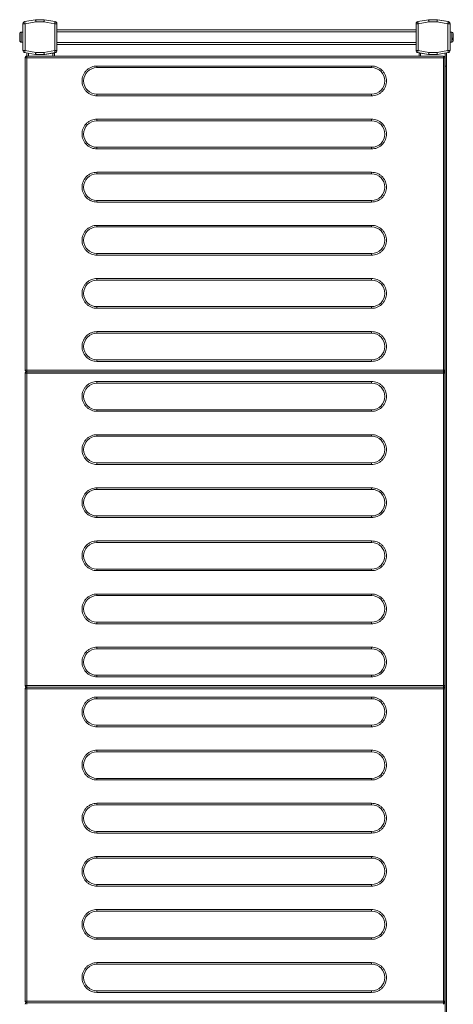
# Model space of a CAD drawing. Header units: centimetres. Extents: x 4120 to 19220, y -7417 to 180.
# Tile 100 of 223: x 11600 to 11641, y -4572 to -4479. Entities that reach past the tile are written whole.
import ezdxf

# ---------------------------------------------------------------- set-up
doc = ezdxf.new("R2010")
doc.units = ezdxf.units.CM
doc.layers.add('A_Wyposażenie', color=8, linetype='Continuous')

# ---------------------------------------------------------------- blocks, each defined once
blk = doc.blocks.new('wyposażenie blok')
at = {"layer": 'A_Wyposażenie', "color": 8, "lineweight": 15}
for p, q in [((282.832, -529.19), (283.867, -529.007)), ((283.849, -529.01), (282.832, -529.19)), ((283.884, -529.207), (282.867, -529.387)), ((283.867, -529.007), (284.667, -529.007)), ((284.667, -529.007), (283.884, -529.007)), ((283.884, -529.007), (283.884, -529.207)), ((284.649, -529.207), (283.884, -529.207)), ((285.667, -529.387), (284.649, -529.207)), ((284.667, -529.007), (285.701, -529.19)), ((285.701, -529.19), (284.667, -529.007)), ((320.841, -529.01), (319.823, -529.19)), ((320.875, -529.207), (319.858, -529.387)), ((320.867, -529.007), (320.865, -529.007)), ((321.667, -529.007), (320.867, -529.007)), ((320.875, -529.007), (320.875, -529.207)), ((321.658, -529.007), (320.875, -529.007)), ((321.64, -529.207), (320.875, -529.207)), ((322.658, -529.387), (321.64, -529.207)), ((322.693, -529.19), (321.658, -529.007)), ((322.701, -529.19), (321.667, -529.007)), ((282.667, -529.387), (282.667, -531.911)), ((282.867, -529.387), (282.667, -529.387)), ((282.867, -529.387), (282.867, -531.911)), ((285.867, -529.387), (285.667, -529.387)), ((285.667, -531.911), (285.667, -529.387)), ((285.867, -531.911), (285.867, -529.387)), ((319.658, -529.949), (285.867, -529.949)), ((319.858, -529.387), (319.658, -529.387)), ((319.658, -529.387), (319.658, -531.911)), ((319.858, -529.387), (319.858, -531.911)), ((322.858, -529.387), (322.658, -529.387)), ((322.658, -531.911), (322.658, -529.387)), ((322.858, -531.911), (322.858, -529.387)), ((322.867, -531.911), (322.867, -529.387)), ((282.487, -530.177), (282.487, -530.181)), ((282.517, -530.174), (282.517, -531.124)), ((282.667, -530.174), (282.517, -530.174)), ((319.658, -530.149), (285.867, -530.149)), ((323.017, -530.174), (322.867, -530.174)), ((323.017, -531.124), (323.017, -530.174)), ((323.047, -530.883), (323.047, -530.772)), ((323.167, -530.733), (323.167, -530.826)), ((282.487, -531.117), (282.487, -531.121)), ((282.517, -531.124), (282.667, -531.124)), ((282.667, -531.911), (282.867, -531.911)), ((282.867, -531.911), (283.884, -532.09)), ((284.649, -532.09), (285.667, -531.911)), ((285.667, -531.911), (285.867, -531.911)), ((319.658, -531.149), (285.867, -531.149)), ((319.658, -531.349), (285.867, -531.349)), ((319.658, -531.911), (319.858, -531.911)), ((319.858, -531.911), (320.875, -532.09)), ((321.64, -532.09), (322.658, -531.911)), ((322.658, -531.911), (322.858, -531.911)), ((322.867, -531.124), (323.017, -531.124)), ((282.832, -532.108), (283.849, -532.287)), ((282.882, -532.59), (282.882, -561.99)), ((282.884, -532.59), (282.882, -532.59)), ((283.032, -532.59), (282.884, -532.59)), ((322.232, -532.44), (283.032, -532.44)), ((283.032, -532.44), (283.032, -532.59)), ((322.232, -532.59), (283.032, -532.59)), ((283.032, -532.59), (283.032, -561.99)), ((283.042, -532.44), (283.042, -532.145)), ((283.192, -532.44), (283.192, -532.171)), ((283.867, -532.29), (283.849, -532.287)), ((283.884, -532.29), (283.867, -532.29)), ((283.884, -532.09), (283.884, -532.29)), ((283.884, -532.09), (284.649, -532.09)), ((283.884, -532.29), (284.667, -532.29)), ((284.667, -532.29), (285.701, -532.108)), ((284.742, -532.29), (284.667, -532.29)), ((285.492, -532.158), (284.742, -532.29)), ((285.492, -532.44), (285.492, -532.158)), ((285.642, -532.44), (285.642, -532.132)), ((319.823, -532.108), (320.841, -532.287)), ((319.942, -532.44), (319.942, -532.132)), ((320.092, -532.44), (320.092, -532.158)), ((320.842, -532.29), (320.092, -532.158)), ((320.867, -532.29), (320.842, -532.29)), ((320.865, -532.29), (320.867, -532.29)), ((320.867, -532.29), (320.875, -532.29)), ((320.875, -532.09), (320.875, -532.29)), ((320.875, -532.09), (321.64, -532.09)), ((320.875, -532.29), (321.658, -532.29)), ((321.658, -532.29), (322.693, -532.108)), ((321.658, -532.29), (321.667, -532.29)), ((321.667, -532.29), (322.701, -532.108)), ((322.232, -532.59), (322.232, -532.44)), ((322.232, -532.59), (322.338, -532.59)), ((322.232, -561.99), (322.232, -532.59)), ((322.338, -532.59), (322.382, -532.59)), ((322.382, -561.99), (322.382, -532.59)), ((322.392, -533.39), (322.392, -532.162)), ((322.542, -533.39), (322.542, -532.136)), ((289.632, -533.52), (289.632, -533.37)), ((289.632, -533.37), (315.482, -533.37)), ((289.632, -533.52), (315.482, -533.52)), ((315.482, -533.37), (315.482, -533.52)), ((322.382, -533.39), (322.392, -533.39)), ((322.392, -533.39), (322.542, -533.39)), ((322.392, -533.39), (322.392, -660.29)), ((322.542, -533.39), (322.542, -660.29)), ((315.482, -536.02), (289.632, -536.02)), ((289.632, -536.17), (289.632, -536.02)), ((315.482, -536.17), (289.632, -536.17)), ((315.482, -536.17), (315.482, -536.02)), ((289.632, -538.52), (289.632, -538.37)), ((289.632, -538.37), (315.482, -538.37)), ((315.482, -538.37), (315.482, -538.52)), ((289.632, -538.52), (315.482, -538.52)), ((315.482, -541.02), (289.632, -541.02)), ((289.632, -541.17), (289.632, -541.02)), ((315.482, -541.17), (289.632, -541.17)), ((315.482, -541.17), (315.482, -541.02)), ((289.632, -543.52), (289.632, -543.37)), ((289.632, -543.37), (315.482, -543.37)), ((289.632, -543.52), (315.482, -543.52)), ((315.482, -543.37), (315.482, -543.52)), ((315.482, -546.02), (289.632, -546.02)), ((289.632, -546.17), (289.632, -546.02)), ((315.482, -546.17), (289.632, -546.17)), ((315.482, -546.17), (315.482, -546.02)), ((289.632, -548.52), (289.632, -548.37)), ((289.632, -548.37), (315.482, -548.37)), ((289.632, -548.52), (315.482, -548.52)), ((315.482, -548.37), (315.482, -548.52)), ((315.482, -551.02), (289.632, -551.02)), ((289.632, -551.17), (289.632, -551.02)), ((315.482, -551.17), (289.632, -551.17)), ((315.482, -551.17), (315.482, -551.02)), ((289.632, -553.52), (289.632, -553.37)), ((289.632, -553.37), (315.482, -553.37)), ((289.632, -553.52), (315.482, -553.52)), ((315.482, -553.37), (315.482, -553.52)), ((315.482, -556.02), (289.632, -556.02)), ((289.632, -556.17), (289.632, -556.02)), ((315.482, -556.17), (315.482, -556.02)), ((315.482, -556.17), (289.632, -556.17)), ((289.632, -558.52), (289.632, -558.37)), ((289.632, -558.37), (315.482, -558.37)), ((289.632, -558.52), (315.482, -558.52)), ((315.482, -558.37), (315.482, -558.52)), ((315.482, -561.02), (289.632, -561.02)), ((289.632, -561.17), (289.632, -561.02)), ((315.482, -561.17), (289.632, -561.17)), ((315.482, -561.17), (315.482, -561.02)), ((282.882, -561.99), (282.884, -561.99)), ((282.882, -562.29), (282.882, -591.69)), ((282.884, -562.29), (282.882, -562.29)), ((282.884, -561.99), (283.032, -561.99)), ((283.032, -562.29), (282.884, -562.29)), ((283.032, -561.99), (283.032, -562.14)), ((283.032, -561.99), (322.232, -561.99)), ((322.232, -562.14), (283.032, -562.14)), ((283.032, -562.14), (283.032, -562.29)), ((322.232, -562.29), (283.032, -562.29)), ((283.032, -562.29), (283.032, -591.69)), ((322.232, -562.14), (322.232, -561.99)), ((322.338, -561.99), (322.232, -561.99)), ((322.232, -562.29), (322.232, -562.14)), ((322.232, -562.29), (322.338, -562.29)), ((322.232, -591.69), (322.232, -562.29)), ((322.382, -561.99), (322.338, -561.99)), ((322.338, -562.29), (322.382, -562.29)), ((322.382, -591.69), (322.382, -562.29)), ((289.632, -563.22), (289.632, -563.07)), ((289.632, -563.07), (315.482, -563.07)), ((289.632, -563.22), (315.482, -563.22)), ((315.482, -563.07), (315.482, -563.22)), ((315.482, -565.72), (289.632, -565.72)), ((289.632, -565.87), (289.632, -565.72)), ((315.482, -565.87), (289.632, -565.87)), ((315.482, -565.87), (315.482, -565.72)), ((289.632, -568.07), (315.482, -568.07)), ((289.632, -568.22), (289.632, -568.07)), ((315.482, -568.07), (315.482, -568.22)), ((289.632, -568.22), (315.482, -568.22)), ((315.482, -570.72), (289.632, -570.72)), ((289.632, -570.87), (289.632, -570.72)), ((315.482, -570.87), (289.632, -570.87)), ((315.482, -570.87), (315.482, -570.72)), ((289.632, -573.07), (315.482, -573.07)), ((289.632, -573.22), (289.632, -573.07)), ((289.632, -573.22), (315.482, -573.22)), ((315.482, -573.07), (315.482, -573.22)), ((315.482, -575.72), (289.632, -575.72)), ((289.632, -575.87), (289.632, -575.72)), ((315.482, -575.87), (289.632, -575.87)), ((315.482, -575.87), (315.482, -575.72)), ((289.632, -578.07), (315.482, -578.07)), ((289.632, -578.22), (289.632, -578.07)), ((289.632, -578.22), (315.482, -578.22)), ((315.482, -578.07), (315.482, -578.22)), ((315.482, -580.72), (289.632, -580.72)), ((289.632, -580.87), (289.632, -580.72)), ((315.482, -580.87), (289.632, -580.87)), ((315.482, -580.87), (315.482, -580.72)), ((289.632, -583.22), (289.632, -583.07)), ((289.632, -583.07), (315.482, -583.07)), ((289.632, -583.22), (315.482, -583.22)), ((315.482, -583.07), (315.482, -583.22)), ((315.482, -585.72), (289.632, -585.72)), ((289.632, -585.87), (289.632, -585.72)), ((315.482, -585.87), (315.482, -585.72)), ((315.482, -585.87), (289.632, -585.87)), ((289.632, -588.22), (289.632, -588.07)), ((289.632, -588.07), (315.482, -588.07)), ((289.632, -588.22), (315.482, -588.22)), ((315.482, -588.07), (315.482, -588.22)), ((315.482, -590.72), (289.632, -590.72)), ((289.632, -590.87), (289.632, -590.72)), ((315.482, -590.87), (289.632, -590.87)), ((315.482, -590.87), (315.482, -590.72)), ((282.882, -591.69), (282.884, -591.69)), ((282.882, -591.99), (282.882, -621.39)), ((282.884, -591.99), (282.882, -591.99)), ((282.884, -591.69), (283.032, -591.69)), ((283.032, -591.99), (282.884, -591.99)), ((283.032, -591.69), (283.032, -591.84)), ((283.032, -591.69), (322.232, -591.69)), ((283.032, -591.84), (283.032, -591.99)), ((283.032, -591.84), (322.232, -591.84)), ((322.232, -591.99), (283.032, -591.99)), ((283.032, -591.99), (283.032, -621.39)), ((322.338, -591.69), (322.232, -591.69)), ((322.232, -591.84), (322.232, -591.69)), ((322.232, -591.99), (322.232, -591.84)), ((322.232, -591.99), (322.338, -591.99)), ((322.232, -621.39), (322.232, -591.99)), ((322.382, -591.69), (322.338, -591.69)), ((322.338, -591.99), (322.382, -591.99)), ((322.382, -621.39), (322.382, -591.99)), ((289.632, -592.92), (289.632, -592.77)), ((289.632, -592.77), (315.482, -592.77)), ((289.632, -592.92), (315.482, -592.92)), ((315.482, -592.77), (315.482, -592.92)), ((315.482, -595.42), (289.632, -595.42)), ((289.632, -595.57), (289.632, -595.42)), ((315.482, -595.57), (289.632, -595.57)), ((315.482, -595.57), (315.482, -595.42)), ((289.632, -597.77), (315.482, -597.77)), ((289.632, -597.92), (289.632, -597.77)), ((315.482, -597.77), (315.482, -597.92)), ((289.632, -597.92), (315.482, -597.92)), ((315.482, -600.42), (289.632, -600.42)), ((289.632, -600.57), (289.632, -600.42)), ((315.482, -600.57), (289.632, -600.57)), ((315.482, -600.57), (315.482, -600.42)), ((289.632, -602.92), (289.632, -602.77)), ((289.632, -602.77), (315.482, -602.77)), ((289.632, -602.92), (315.482, -602.92)), ((315.482, -602.77), (315.482, -602.92)), ((315.482, -605.42), (289.632, -605.42)), ((289.632, -605.57), (289.632, -605.42)), ((315.482, -605.57), (289.632, -605.57)), ((315.482, -605.57), (315.482, -605.42)), ((289.632, -607.92), (289.632, -607.77)), ((289.632, -607.77), (315.482, -607.77)), ((289.632, -607.92), (315.482, -607.92)), ((315.482, -607.77), (315.482, -607.92)), ((315.482, -610.42), (289.632, -610.42)), ((289.632, -610.57), (289.632, -610.42)), ((315.482, -610.57), (289.632, -610.57)), ((315.482, -610.57), (315.482, -610.42)), ((289.632, -612.92), (289.632, -612.77)), ((289.632, -612.77), (315.482, -612.77)), ((289.632, -612.92), (315.482, -612.92)), ((315.482, -612.77), (315.482, -612.92)), ((315.482, -615.42), (289.632, -615.42)), ((289.632, -615.57), (289.632, -615.42)), ((315.482, -615.57), (289.632, -615.57)), ((315.482, -615.57), (315.482, -615.42)), ((289.632, -617.92), (289.632, -617.77)), ((289.632, -617.77), (315.482, -617.77)), ((289.632, -617.92), (315.482, -617.92)), ((315.482, -617.77), (315.482, -617.92)), ((315.482, -620.42), (289.632, -620.42)), ((289.632, -620.57), (289.632, -620.42)), ((315.482, -620.57), (289.632, -620.57)), ((315.482, -620.57), (315.482, -620.42)), ((282.882, -621.39), (282.884, -621.39)), ((282.884, -621.39), (283.032, -621.39)), ((283.032, -621.39), (283.032, -621.54)), ((283.032, -621.39), (322.232, -621.39)), ((322.232, -621.54), (283.032, -621.54)), ((283.032, -621.54), (283.032, -621.69)), ((322.338, -621.39), (322.232, -621.39)), ((322.232, -621.54), (322.232, -621.39)), ((322.232, -621.69), (322.232, -621.54)), ((322.382, -621.39), (322.338, -621.39))]:
    blk.add_line(p, q, dxfattribs=at)
at = {"layer": 'A_Wyposażenie', "color": 8, "lineweight": 15, "flags": 128}
for points in [[(282.832, -529.19), (282.833, -529.193), (282.835, -529.205), (282.838, -529.223), (282.842, -529.247), (282.847, -529.277), (282.853, -529.311), (282.86, -529.348), (282.867, -529.387)], [(283.884, -529.207), (283.877, -529.169), (283.871, -529.132), (283.865, -529.098), (283.86, -529.068), (283.855, -529.043), (283.852, -529.025), (283.85, -529.014), (283.849, -529.01)], [(284.667, -529.007), (284.666, -529.01), (284.666, -529.019), (284.664, -529.034), (284.663, -529.054), (284.66, -529.079), (284.658, -529.107), (284.655, -529.139), (284.652, -529.172), (284.649, -529.207)], [(285.667, -529.387), (285.673, -529.348), (285.68, -529.311), (285.686, -529.277), (285.691, -529.247), (285.696, -529.223), (285.699, -529.205), (285.701, -529.193), (285.701, -529.19)], [(319.823, -529.19), (319.824, -529.193), (319.826, -529.205), (319.829, -529.223), (319.833, -529.247), (319.839, -529.277), (319.845, -529.311), (319.851, -529.348), (319.858, -529.387)], [(320.875, -529.207), (320.869, -529.169), (320.862, -529.132), (320.856, -529.098), (320.851, -529.068), (320.847, -529.043), (320.843, -529.025), (320.841, -529.014), (320.841, -529.01)], [(321.658, -529.007), (321.658, -529.01), (321.657, -529.019), (321.656, -529.034), (321.654, -529.054), (321.652, -529.079), (321.649, -529.107), (321.646, -529.139), (321.643, -529.172), (321.64, -529.207)], [(322.658, -529.387), (322.665, -529.348), (322.671, -529.311), (322.677, -529.277), (322.682, -529.247), (322.687, -529.223), (322.69, -529.205), (322.692, -529.193), (322.693, -529.19)], [(282.867, -531.911), (282.86, -531.949), (282.853, -531.986), (282.847, -532.02), (282.842, -532.05), (282.838, -532.075), (282.835, -532.093), (282.833, -532.104), (282.832, -532.108)], [(285.701, -532.108), (285.701, -532.104), (285.699, -532.093), (285.696, -532.075), (285.691, -532.05), (285.686, -532.02), (285.68, -531.986), (285.673, -531.949), (285.667, -531.911)], [(319.858, -531.911), (319.851, -531.949), (319.845, -531.986), (319.839, -532.02), (319.833, -532.05), (319.829, -532.075), (319.826, -532.093), (319.824, -532.104), (319.823, -532.108)], [(322.693, -532.108), (322.692, -532.104), (322.69, -532.093), (322.687, -532.075), (322.682, -532.05), (322.677, -532.02), (322.671, -531.986), (322.665, -531.949), (322.658, -531.911)], [(283.849, -532.287), (283.85, -532.283), (283.852, -532.272), (283.855, -532.254), (283.86, -532.23), (283.865, -532.2), (283.871, -532.166), (283.877, -532.129), (283.884, -532.09)], [(284.649, -532.09), (284.653, -532.129), (284.656, -532.167), (284.659, -532.201), (284.662, -532.232), (284.664, -532.257), (284.665, -532.275), (284.666, -532.286), (284.667, -532.29)], [(285.642, -532.132), (285.639, -532.132), (285.63, -532.134), (285.616, -532.136), (285.598, -532.139), (285.575, -532.143), (285.549, -532.148), (285.521, -532.153), (285.492, -532.158)], [(320.092, -532.158), (320.062, -532.153), (320.034, -532.148), (320.008, -532.143), (319.986, -532.139), (319.967, -532.136), (319.953, -532.134), (319.945, -532.132), (319.942, -532.132)], [(320.841, -532.287), (320.841, -532.283), (320.843, -532.272), (320.847, -532.254), (320.851, -532.23), (320.856, -532.2), (320.862, -532.166), (320.869, -532.129), (320.875, -532.09)], [(321.64, -532.09), (321.644, -532.129), (321.647, -532.167), (321.65, -532.201), (321.653, -532.232), (321.655, -532.257), (321.657, -532.275), (321.658, -532.286), (321.658, -532.29)]]:
    blk.add_lwpolyline(points, dxfattribs=at)
at = {"layer": 'A_Wyposażenie', "color": 8, "lineweight": 15}
for centre, radius, start, end in [((282.867, -529.387), 0.2, 100, 180), ((282.867, -529.387), 0.2, 100, 180), ((283.884, -529.207), 0.2, 90, 100), ((285.667, -529.387), 0.2, 0, 80), ((319.858, -529.387), 0.2, 100, 180), ((320.875, -529.207), 0.2, 90, 100), ((322.658, -529.387), 0.2, 0, 80), ((322.667, -529.387), 0.2, 0, 80), ((282.517, -530.324), 0.15, 90, 101.53696), ((323.017, -530.324), 0.15, 0, 90), ((323.017, -530.974), 0.15, 270, 0), ((282.517, -530.974), 0.15, 258.46304, 270), ((282.867, -531.911), 0.2, 180, 260), ((285.667, -531.911), 0.2, 280, 0), ((319.858, -531.911), 0.2, 180, 260), ((322.658, -531.911), 0.2, 280, 0), ((322.667, -531.911), 0.2, 280, 0), ((283.884, -532.09), 0.2, 260, 270), ((320.875, -532.09), 0.2, 260, 270), ((322.232, -532.59), 0.15, 0, 90), ((289.632, -534.77), 1.25, 90, 270), ((315.482, -534.77), 1.25, 270, 90), ((289.632, -539.77), 1.25, 90, 270), ((315.482, -539.77), 1.25, 270, 90), ((289.632, -544.77), 1.25, 90, 270), ((315.482, -544.77), 1.25, 270, 90), ((289.632, -549.77), 1.25, 90, 270), ((315.482, -549.77), 1.25, 270, 90), ((289.632, -554.77), 1.25, 90, 270), ((315.482, -554.77), 1.25, 270, 90), ((289.632, -559.77), 1.25, 90, 270), ((315.482, -559.77), 1.25, 270, 90), ((322.232, -561.99), 0.15, 270, 0), ((322.232, -562.29), 0.15, 0, 90), ((289.632, -564.47), 1.25, 90, 270), ((315.482, -564.47), 1.25, 270, 90), ((289.632, -569.47), 1.25, 90, 270), ((315.482, -569.47), 1.25, 270, 90), ((289.632, -574.47), 1.25, 90, 270), ((315.482, -574.47), 1.25, 270, 90), ((289.632, -579.47), 1.25, 90, 270), ((315.482, -579.47), 1.25, 270, 90), ((289.632, -584.47), 1.25, 90, 270), ((315.482, -584.47), 1.25, 270, 90), ((289.632, -589.47), 1.25, 90, 270), ((315.482, -589.47), 1.25, 270, 90), ((322.232, -591.69), 0.15, 270, 0), ((322.232, -591.99), 0.15, 0, 90), ((289.632, -594.17), 1.25, 90, 270), ((315.482, -594.17), 1.25, 270, 90), ((289.632, -599.17), 1.25, 90, 270), ((315.482, -599.17), 1.25, 270, 90), ((289.632, -604.17), 1.25, 90, 270), ((315.482, -604.17), 1.25, 270, 90), ((289.632, -609.17), 1.25, 90, 270), ((315.482, -609.17), 1.25, 270, 90), ((289.632, -614.17), 1.25, 90, 270), ((315.482, -614.17), 1.25, 270, 90), ((289.632, -619.17), 1.25, 90, 270), ((315.482, -619.17), 1.25, 270, 90), ((322.232, -621.39), 0.15, 270, 0), ((322.232, -621.69), 0.15, 0, 90)]:
    blk.add_arc(centre, radius, start, end, dxfattribs=at)
for points, knots in [([(282.487, -530.181), (282.471, -530.186), (282.438, -530.196), (282.4, -530.23), (282.372, -530.275), (282.369, -530.311), (282.367, -530.329)], [0, 0, 0, 0, 0.243658, 0.487269, 0.73199, 1, 1, 1, 1]), ([(282.367, -530.329), (282.367, -530.339), (282.367, -530.361), (282.367, -530.437), (282.367, -530.537), (282.367, -530.649), (282.367, -530.76), (282.367, -530.86), (282.367, -530.937), (282.367, -530.958), (282.367, -530.968)], [0, 0, 0, 0, 0.1211745, 0.2500031, 0.378819, 0.5000066, 0.621181, 0.7499969, 0.8788255, 1, 1, 1, 1]), ([(282.367, -530.968), (282.368, -530.985), (282.372, -531.02), (282.398, -531.065), (282.437, -531.101), (282.47, -531.112), (282.487, -531.117)], [0, 0, 0, 0, 0.250223, 0.50055, 0.748156, 1, 1, 1, 1]), ([(323.047, -530.772), (323.063, -530.77), (323.095, -530.766), (323.133, -530.753), (323.161, -530.736), (323.165, -530.722), (323.167, -530.715)], [0, 0, 0, 0, 0.243636, 0.487267, 0.731983, 1, 1, 1, 1]), ([(323.167, -530.826), (323.165, -530.833), (323.162, -530.846), (323.135, -530.863), (323.096, -530.877), (323.063, -530.881), (323.047, -530.883)], [0, 0, 0, 0, 0.25022, 0.500539, 0.748158, 1, 1, 1, 1]), ([(323.167, -530.715), (323.167, -530.679), (323.167, -530.604), (323.167, -530.494), (323.167, -530.402), (323.167, -530.345), (323.167, -530.319), (323.167, -530.326), (323.167, -530.326)], [0, 0, 0, 0, 0.188938, 0.389806, 0.590685, 0.77963, 0.968581, 1, 1, 1, 1]), ([(323.167, -530.929), (323.167, -530.922), (323.167, -530.9), (323.167, -530.856), (323.167, -530.826)], [0, 0, 0, 0, 0.311906, 1, 1, 1, 1]), ([(283.034, -532.44), (283.015, -532.442), (282.977, -532.446), (282.937, -532.474), (282.912, -532.504), (282.897, -532.53), (282.887, -532.56), (282.885, -532.58), (282.884, -532.59)], [0, 0, 0, 0, 0.238265, 0.485413, 0.612019, 0.739954, 0.86922, 1, 1, 1, 1]), ([(289.632, -536.17), (289.546, -536.166), (289.37, -536.156), (289.109, -536.079), (288.859, -535.949), (288.635, -535.767), (288.453, -535.543), (288.323, -535.293), (288.248, -535.032), (288.224, -534.77), (288.248, -534.509), (288.323, -534.248), (288.453, -533.997), (288.635, -533.773), (288.859, -533.591), (289.109, -533.462), (289.37, -533.384), (289.546, -533.375), (289.632, -533.37)], [0, 0, 0, 0, 0.058258, 0.120006, 0.18432, 0.250001, 0.31568, 0.379993, 0.441743, 0.500001, 0.558257, 0.620006, 0.68432, 0.750001, 0.81568, 0.879994, 0.941742, 1, 1, 1, 1]), ([(315.482, -533.37), (315.567, -533.375), (315.743, -533.384), (316.004, -533.462), (316.255, -533.591), (316.479, -533.773), (316.661, -533.997), (316.791, -534.248), (316.866, -534.509), (316.89, -534.77), (316.866, -535.032), (316.791, -535.293), (316.661, -535.543), (316.479, -535.767), (316.255, -535.949), (316.004, -536.079), (315.743, -536.156), (315.567, -536.166), (315.482, -536.17)], [0, 0, 0, 0, 0.058258, 0.120006, 0.18432, 0.249999, 0.31568, 0.379994, 0.441743, 0.499999, 0.558257, 0.620007, 0.684321, 0.749999, 0.81568, 0.879994, 0.941742, 1, 1, 1, 1]), ([(289.632, -541.17), (289.546, -541.166), (289.37, -541.156), (289.109, -541.079), (288.859, -540.949), (288.635, -540.767), (288.453, -540.543), (288.323, -540.292), (288.248, -540.032), (288.224, -539.77), (288.248, -539.509), (288.323, -539.248), (288.453, -538.997), (288.635, -538.773), (288.859, -538.591), (289.109, -538.462), (289.37, -538.384), (289.546, -538.375), (289.632, -538.37)], [0, 0, 0, 0, 0.058258, 0.120006, 0.18432, 0.25, 0.315681, 0.379995, 0.441741, 0.5, 0.558258, 0.620005, 0.684321, 0.75, 0.815679, 0.879994, 0.941742, 1, 1, 1, 1]), ([(315.482, -538.37), (315.567, -538.375), (315.743, -538.384), (316.004, -538.462), (316.255, -538.591), (316.479, -538.773), (316.661, -538.997), (316.791, -539.248), (316.866, -539.509), (316.89, -539.77), (316.866, -540.032), (316.791, -540.292), (316.661, -540.543), (316.479, -540.767), (316.255, -540.949), (316.004, -541.079), (315.743, -541.156), (315.567, -541.166), (315.482, -541.17)], [0, 0, 0, 0, 0.058258, 0.120006, 0.184321, 0.25, 0.315679, 0.379995, 0.441742, 0.5, 0.558259, 0.620005, 0.684319, 0.75, 0.815679, 0.879995, 0.941742, 1, 1, 1, 1]), ([(289.632, -546.17), (289.546, -546.166), (289.37, -546.156), (289.109, -546.079), (288.859, -545.949), (288.635, -545.767), (288.453, -545.543), (288.323, -545.292), (288.248, -545.032), (288.224, -544.77), (288.248, -544.509), (288.323, -544.248), (288.453, -543.997), (288.635, -543.773), (288.859, -543.591), (289.109, -543.462), (289.37, -543.384), (289.546, -543.375), (289.632, -543.37)], [0, 0, 0, 0, 0.058258, 0.120006, 0.184321, 0.25, 0.315679, 0.379995, 0.441742, 0.5, 0.558259, 0.620005, 0.684319, 0.75, 0.81568, 0.879994, 0.941742, 1, 1, 1, 1]), ([(315.482, -543.37), (315.567, -543.375), (315.743, -543.384), (316.004, -543.462), (316.255, -543.591), (316.479, -543.773), (316.661, -543.997), (316.791, -544.248), (316.866, -544.509), (316.89, -544.77), (316.866, -545.032), (316.791, -545.292), (316.661, -545.543), (316.479, -545.767), (316.255, -545.949), (316.004, -546.079), (315.743, -546.156), (315.567, -546.166), (315.482, -546.17)], [0, 0, 0, 0, 0.058258, 0.120005, 0.184321, 0.25, 0.315681, 0.379995, 0.441741, 0.5, 0.558258, 0.620005, 0.684321, 0.75, 0.815679, 0.879994, 0.941742, 1, 1, 1, 1]), ([(289.632, -551.17), (289.546, -551.166), (289.37, -551.156), (289.109, -551.078), (288.859, -550.949), (288.635, -550.767), (288.453, -550.543), (288.323, -550.292), (288.248, -550.032), (288.224, -549.77), (288.248, -549.509), (288.323, -549.248), (288.453, -548.997), (288.635, -548.773), (288.859, -548.591), (289.109, -548.462), (289.37, -548.384), (289.546, -548.375), (289.632, -548.37)], [0, 0, 0, 0, 0.058258, 0.120006, 0.18432, 0.249999, 0.31568, 0.379994, 0.441743, 0.499999, 0.558258, 0.620007, 0.68432, 0.749999, 0.815681, 0.879994, 0.941742, 1, 1, 1, 1]), ([(315.482, -548.37), (315.567, -548.375), (315.743, -548.384), (316.004, -548.462), (316.255, -548.591), (316.479, -548.773), (316.661, -548.997), (316.791, -549.248), (316.866, -549.509), (316.89, -549.77), (316.866, -550.032), (316.791, -550.292), (316.661, -550.543), (316.479, -550.767), (316.255, -550.949), (316.004, -551.078), (315.743, -551.156), (315.567, -551.166), (315.482, -551.17)], [0, 0, 0, 0, 0.058258, 0.1200056, 0.1843196, 0.2500006, 0.3156793, 0.3799932, 0.4417424, 0.5000009, 0.5582567, 0.6200059, 0.6843198, 0.7500006, 0.8156799, 0.8799939, 0.9417422, 1, 1, 1, 1]), ([(289.632, -556.17), (289.546, -556.166), (289.37, -556.156), (289.109, -556.079), (288.859, -555.949), (288.635, -555.767), (288.453, -555.543), (288.323, -555.293), (288.248, -555.032), (288.224, -554.77), (288.248, -554.509), (288.323, -554.248), (288.453, -553.997), (288.635, -553.773), (288.859, -553.591), (289.109, -553.462), (289.37, -553.384), (289.546, -553.375), (289.632, -553.37)], [0, 0, 0, 0, 0.058258, 0.120006, 0.184321, 0.25, 0.31568, 0.379994, 0.441742, 0.5, 0.558259, 0.620005, 0.68432, 0.75, 0.815679, 0.879994, 0.941742, 1, 1, 1, 1]), ([(315.482, -553.37), (315.567, -553.375), (315.743, -553.384), (316.004, -553.462), (316.255, -553.591), (316.479, -553.773), (316.661, -553.997), (316.791, -554.248), (316.866, -554.509), (316.89, -554.77), (316.866, -555.032), (316.791, -555.293), (316.661, -555.543), (316.479, -555.767), (316.255, -555.949), (316.004, -556.079), (315.743, -556.156), (315.567, -556.166), (315.482, -556.17)], [0, 0, 0, 0, 0.058258, 0.120005, 0.184321, 0.25, 0.31568, 0.379995, 0.441741, 0.5, 0.558258, 0.620006, 0.68432, 0.75, 0.815679, 0.879995, 0.941742, 1, 1, 1, 1]), ([(289.632, -561.17), (289.546, -561.166), (289.37, -561.156), (289.109, -561.079), (288.859, -560.949), (288.635, -560.767), (288.453, -560.543), (288.323, -560.292), (288.248, -560.032), (288.224, -559.77), (288.248, -559.509), (288.323, -559.248), (288.453, -558.997), (288.635, -558.773), (288.859, -558.591), (289.109, -558.462), (289.37, -558.384), (289.546, -558.375), (289.632, -558.37)], [0, 0, 0, 0, 0.058258, 0.120006, 0.18432, 0.25, 0.31568, 0.379995, 0.441741, 0.5, 0.558258, 0.620006, 0.68432, 0.75, 0.81568, 0.879994, 0.941742, 1, 1, 1, 1]), ([(315.482, -558.37), (315.567, -558.375), (315.743, -558.384), (316.004, -558.462), (316.255, -558.591), (316.479, -558.773), (316.661, -558.997), (316.791, -559.248), (316.866, -559.509), (316.89, -559.77), (316.866, -560.032), (316.791, -560.292), (316.661, -560.543), (316.479, -560.767), (316.255, -560.949), (316.004, -561.079), (315.743, -561.156), (315.567, -561.166), (315.482, -561.17)], [0, 0, 0, 0, 0.058258, 0.120005, 0.18432, 0.25, 0.31568, 0.379994, 0.441742, 0.5, 0.558259, 0.620005, 0.68432, 0.75, 0.81568, 0.879994, 0.941742, 1, 1, 1, 1]), ([(282.884, -561.99), (282.885, -562.001), (282.887, -562.021), (282.897, -562.05), (282.912, -562.077), (282.937, -562.107), (282.977, -562.135), (283.015, -562.138), (283.034, -562.14)], [0, 0, 0, 0, 0.130782, 0.260025, 0.387961, 0.514568, 0.761732, 1, 1, 1, 1]), ([(283.034, -562.14), (283.015, -562.142), (282.977, -562.146), (282.937, -562.174), (282.912, -562.204), (282.897, -562.23), (282.887, -562.26), (282.885, -562.28), (282.884, -562.29)], [0, 0, 0, 0, 0.238259, 0.485419, 0.612024, 0.73998, 0.86922, 1, 1, 1, 1]), ([(289.632, -565.87), (289.546, -565.866), (289.37, -565.856), (289.109, -565.779), (288.859, -565.649), (288.635, -565.467), (288.453, -565.243), (288.323, -564.992), (288.248, -564.732), (288.224, -564.47), (288.248, -564.209), (288.323, -563.948), (288.453, -563.697), (288.635, -563.473), (288.859, -563.291), (289.109, -563.162), (289.37, -563.084), (289.546, -563.075), (289.632, -563.07)], [0, 0, 0, 0, 0.058258, 0.120006, 0.184321, 0.25, 0.31568, 0.379995, 0.441741, 0.5, 0.558259, 0.620005, 0.68432, 0.75, 0.815679, 0.879994, 0.941742, 1, 1, 1, 1]), ([(315.482, -563.07), (315.567, -563.075), (315.743, -563.084), (316.004, -563.162), (316.255, -563.291), (316.479, -563.473), (316.661, -563.697), (316.791, -563.948), (316.866, -564.209), (316.89, -564.47), (316.866, -564.732), (316.791, -564.992), (316.661, -565.243), (316.479, -565.467), (316.255, -565.649), (316.004, -565.779), (315.743, -565.856), (315.567, -565.866), (315.482, -565.87)], [0, 0, 0, 0, 0.058258, 0.120005, 0.184321, 0.25, 0.31568, 0.379995, 0.441742, 0.5, 0.558258, 0.620005, 0.68432, 0.75, 0.815679, 0.879995, 0.941742, 1, 1, 1, 1]), ([(289.632, -570.87), (289.546, -570.866), (289.37, -570.856), (289.109, -570.779), (288.859, -570.649), (288.635, -570.467), (288.453, -570.243), (288.323, -569.992), (288.248, -569.732), (288.224, -569.47), (288.248, -569.209), (288.323, -568.948), (288.453, -568.697), (288.635, -568.473), (288.859, -568.291), (289.109, -568.162), (289.37, -568.084), (289.546, -568.075), (289.632, -568.07)], [0, 0, 0, 0, 0.058258, 0.120006, 0.18432, 0.25, 0.31568, 0.379995, 0.441743, 0.5, 0.558258, 0.620006, 0.68432, 0.75, 0.81568, 0.879994, 0.941742, 1, 1, 1, 1]), ([(315.482, -568.07), (315.567, -568.075), (315.743, -568.084), (316.004, -568.162), (316.255, -568.291), (316.479, -568.473), (316.661, -568.697), (316.791, -568.948), (316.866, -569.209), (316.89, -569.47), (316.866, -569.732), (316.791, -569.992), (316.661, -570.243), (316.479, -570.467), (316.255, -570.649), (316.004, -570.779), (315.743, -570.856), (315.567, -570.866), (315.482, -570.87)], [0, 0, 0, 0, 0.058258, 0.120005, 0.18432, 0.25, 0.31568, 0.379994, 0.441742, 0.5, 0.558257, 0.620005, 0.68432, 0.75, 0.81568, 0.879994, 0.941742, 1, 1, 1, 1]), ([(289.632, -575.87), (289.546, -575.866), (289.37, -575.856), (289.109, -575.779), (288.859, -575.649), (288.635, -575.467), (288.453, -575.243), (288.323, -574.992), (288.248, -574.732), (288.224, -574.47), (288.248, -574.209), (288.323, -573.948), (288.453, -573.697), (288.635, -573.473), (288.859, -573.291), (289.109, -573.162), (289.37, -573.084), (289.546, -573.075), (289.632, -573.07)], [0, 0, 0, 0, 0.058258, 0.120006, 0.18432, 0.25, 0.31568, 0.379994, 0.441742, 0.499999, 0.558258, 0.620006, 0.684321, 0.75, 0.81568, 0.879994, 0.941742, 1, 1, 1, 1]), ([(315.482, -573.07), (315.567, -573.075), (315.743, -573.084), (316.004, -573.162), (316.255, -573.291), (316.479, -573.473), (316.661, -573.697), (316.791, -573.948), (316.866, -574.209), (316.89, -574.47), (316.866, -574.732), (316.791, -574.992), (316.661, -575.243), (316.479, -575.467), (316.255, -575.649), (316.004, -575.779), (315.743, -575.856), (315.567, -575.866), (315.482, -575.87)], [0, 0, 0, 0, 0.058258, 0.120005, 0.18432, 0.25, 0.315679, 0.379994, 0.441742, 0.500001, 0.558258, 0.620006, 0.684321, 0.75, 0.81568, 0.879994, 0.941742, 1, 1, 1, 1]), ([(289.632, -580.87), (289.546, -580.866), (289.37, -580.856), (289.109, -580.779), (288.859, -580.649), (288.635, -580.467), (288.453, -580.243), (288.323, -579.993), (288.248, -579.732), (288.224, -579.47), (288.248, -579.209), (288.323, -578.948), (288.453, -578.697), (288.635, -578.473), (288.859, -578.291), (289.109, -578.162), (289.37, -578.084), (289.546, -578.075), (289.632, -578.07)], [0, 0, 0, 0, 0.058258, 0.120006, 0.18432, 0.25, 0.315679, 0.379994, 0.441742, 0.500001, 0.558258, 0.620006, 0.68432, 0.75, 0.81568, 0.879994, 0.941742, 1, 1, 1, 1]), ([(315.482, -578.07), (315.567, -578.075), (315.743, -578.084), (316.004, -578.162), (316.255, -578.291), (316.479, -578.473), (316.661, -578.697), (316.791, -578.948), (316.866, -579.209), (316.89, -579.47), (316.866, -579.732), (316.791, -579.993), (316.661, -580.243), (316.479, -580.467), (316.255, -580.649), (316.004, -580.779), (315.743, -580.856), (315.567, -580.866), (315.482, -580.87)], [0, 0, 0, 0, 0.058258, 0.120006, 0.18432, 0.25, 0.315679, 0.379994, 0.441742, 0.499999, 0.558258, 0.620006, 0.684321, 0.75, 0.81568, 0.879995, 0.941742, 1, 1, 1, 1]), ([(289.632, -585.87), (289.546, -585.866), (289.37, -585.856), (289.109, -585.779), (288.859, -585.649), (288.635, -585.467), (288.453, -585.243), (288.323, -584.993), (288.248, -584.732), (288.224, -584.47), (288.248, -584.209), (288.323, -583.948), (288.453, -583.697), (288.635, -583.473), (288.859, -583.291), (289.109, -583.162), (289.37, -583.084), (289.546, -583.075), (289.632, -583.07)], [0, 0, 0, 0, 0.058258, 0.120006, 0.18432, 0.25, 0.31568, 0.379994, 0.441742, 0.5, 0.558257, 0.620005, 0.68432, 0.75, 0.81568, 0.879994, 0.941742, 1, 1, 1, 1]), ([(315.482, -583.07), (315.567, -583.075), (315.743, -583.084), (316.004, -583.162), (316.255, -583.291), (316.479, -583.473), (316.661, -583.697), (316.791, -583.948), (316.866, -584.209), (316.89, -584.47), (316.866, -584.732), (316.791, -584.993), (316.661, -585.243), (316.479, -585.467), (316.255, -585.649), (316.004, -585.779), (315.743, -585.856), (315.567, -585.866), (315.482, -585.87)], [0, 0, 0, 0, 0.058258, 0.120006, 0.18432, 0.25, 0.31568, 0.379995, 0.441743, 0.5, 0.558258, 0.620006, 0.68432, 0.75, 0.81568, 0.879995, 0.941742, 1, 1, 1, 1]), ([(289.632, -590.87), (289.546, -590.866), (289.37, -590.856), (289.109, -590.779), (288.859, -590.649), (288.635, -590.467), (288.453, -590.243), (288.323, -589.992), (288.248, -589.732), (288.224, -589.47), (288.248, -589.209), (288.323, -588.948), (288.453, -588.697), (288.635, -588.473), (288.859, -588.291), (289.109, -588.162), (289.37, -588.084), (289.546, -588.075), (289.632, -588.07)], [0, 0, 0, 0, 0.058258, 0.120006, 0.184321, 0.25, 0.31568, 0.379995, 0.441741, 0.5, 0.558259, 0.620005, 0.68432, 0.75, 0.815679, 0.879994, 0.941742, 1, 1, 1, 1]), ([(315.482, -588.07), (315.567, -588.075), (315.743, -588.084), (316.004, -588.162), (316.255, -588.291), (316.479, -588.473), (316.661, -588.697), (316.791, -588.948), (316.866, -589.209), (316.89, -589.47), (316.866, -589.732), (316.791, -589.992), (316.661, -590.243), (316.479, -590.467), (316.255, -590.649), (316.004, -590.779), (315.743, -590.856), (315.567, -590.866), (315.482, -590.87)], [0, 0, 0, 0, 0.058258, 0.120005, 0.184321, 0.25, 0.31568, 0.379995, 0.441742, 0.5, 0.558258, 0.620005, 0.68432, 0.75, 0.815679, 0.879995, 0.941742, 1, 1, 1, 1]), ([(282.884, -591.69), (282.885, -591.701), (282.887, -591.721), (282.897, -591.75), (282.912, -591.777), (282.937, -591.807), (282.977, -591.835), (283.015, -591.838), (283.034, -591.84)], [0, 0, 0, 0, 0.130781, 0.260022, 0.38798, 0.514586, 0.761734, 1, 1, 1, 1]), ([(283.034, -591.84), (283.015, -591.842), (282.977, -591.846), (282.937, -591.874), (282.912, -591.904), (282.897, -591.93), (282.887, -591.96), (282.885, -591.98), (282.884, -591.99)], [0, 0, 0, 0, 0.238266, 0.485414, 0.61202, 0.739978, 0.869219, 1, 1, 1, 1]), ([(289.632, -595.57), (289.546, -595.566), (289.37, -595.556), (289.109, -595.479), (288.859, -595.349), (288.635, -595.167), (288.453, -594.943), (288.323, -594.693), (288.248, -594.432), (288.224, -594.17), (288.248, -593.909), (288.323, -593.648), (288.453, -593.397), (288.635, -593.173), (288.859, -592.991), (289.109, -592.862), (289.37, -592.784), (289.546, -592.775), (289.632, -592.77)], [0, 0, 0, 0, 0.058258, 0.120006, 0.18432, 0.25, 0.31568, 0.379994, 0.441742, 0.5, 0.558259, 0.620005, 0.68432, 0.75, 0.81568, 0.879994, 0.941742, 1, 1, 1, 1]), ([(315.482, -592.77), (315.567, -592.775), (315.743, -592.784), (316.004, -592.862), (316.255, -592.991), (316.479, -593.173), (316.661, -593.397), (316.791, -593.648), (316.866, -593.909), (316.89, -594.17), (316.866, -594.432), (316.791, -594.693), (316.661, -594.943), (316.479, -595.167), (316.255, -595.349), (316.004, -595.479), (315.743, -595.556), (315.567, -595.566), (315.482, -595.57)], [0, 0, 0, 0, 0.058258, 0.120006, 0.18432, 0.25, 0.31568, 0.379995, 0.441741, 0.5, 0.558258, 0.620006, 0.68432, 0.75, 0.81568, 0.879995, 0.941742, 1, 1, 1, 1]), ([(289.632, -600.57), (289.546, -600.566), (289.37, -600.556), (289.109, -600.479), (288.859, -600.349), (288.635, -600.167), (288.453, -599.943), (288.323, -599.692), (288.248, -599.432), (288.224, -599.17), (288.248, -598.909), (288.323, -598.648), (288.453, -598.397), (288.635, -598.173), (288.859, -597.991), (289.109, -597.862), (289.37, -597.784), (289.546, -597.775), (289.632, -597.77)], [0, 0, 0, 0, 0.058258, 0.120006, 0.184321, 0.25, 0.31568, 0.379995, 0.441741, 0.5, 0.558258, 0.620006, 0.68432, 0.75, 0.815679, 0.879994, 0.941742, 1, 1, 1, 1]), ([(315.482, -597.77), (315.567, -597.775), (315.743, -597.784), (316.004, -597.862), (316.255, -597.991), (316.479, -598.173), (316.661, -598.397), (316.791, -598.648), (316.866, -598.909), (316.89, -599.17), (316.866, -599.432), (316.791, -599.692), (316.661, -599.943), (316.479, -600.167), (316.255, -600.349), (316.004, -600.479), (315.743, -600.556), (315.567, -600.566), (315.482, -600.57)], [0, 0, 0, 0, 0.058258, 0.120005, 0.184321, 0.25, 0.31568, 0.379994, 0.441742, 0.5, 0.558259, 0.620005, 0.68432, 0.75, 0.815679, 0.879995, 0.941742, 1, 1, 1, 1]), ([(289.632, -605.57), (289.546, -605.566), (289.37, -605.556), (289.109, -605.479), (288.859, -605.349), (288.635, -605.167), (288.453, -604.943), (288.323, -604.692), (288.248, -604.432), (288.224, -604.17), (288.248, -603.909), (288.323, -603.648), (288.453, -603.397), (288.635, -603.173), (288.859, -602.991), (289.109, -602.862), (289.37, -602.784), (289.546, -602.775), (289.632, -602.77)], [0, 0, 0, 0, 0.058258, 0.120006, 0.18432, 0.25, 0.31568, 0.379995, 0.441742, 0.5, 0.558258, 0.620005, 0.68432, 0.75, 0.81568, 0.879994, 0.941742, 1, 1, 1, 1]), ([(315.482, -602.77), (315.567, -602.775), (315.743, -602.784), (316.004, -602.862), (316.255, -602.991), (316.479, -603.173), (316.661, -603.397), (316.791, -603.648), (316.866, -603.909), (316.89, -604.17), (316.866, -604.432), (316.791, -604.692), (316.661, -604.943), (316.479, -605.167), (316.255, -605.349), (316.004, -605.479), (315.743, -605.556), (315.567, -605.566), (315.482, -605.57)], [0, 0, 0, 0, 0.058258, 0.120005, 0.18432, 0.25, 0.315679, 0.379995, 0.441742, 0.5, 0.558258, 0.620005, 0.68432, 0.75, 0.81568, 0.879994, 0.941742, 1, 1, 1, 1]), ([(289.632, -610.57), (289.546, -610.566), (289.37, -610.556), (289.109, -610.479), (288.859, -610.349), (288.635, -610.167), (288.453, -609.943), (288.323, -609.692), (288.248, -609.432), (288.224, -609.17), (288.248, -608.909), (288.323, -608.648), (288.453, -608.397), (288.635, -608.173), (288.859, -607.991), (289.109, -607.862), (289.37, -607.784), (289.546, -607.775), (289.632, -607.77)], [0, 0, 0, 0, 0.058258, 0.120006, 0.18432, 0.25, 0.31568, 0.379994, 0.441742, 0.5, 0.558258, 0.620006, 0.68432, 0.75, 0.81568, 0.879994, 0.941742, 1, 1, 1, 1]), ([(315.482, -607.77), (315.567, -607.775), (315.743, -607.784), (316.004, -607.862), (316.255, -607.991), (316.479, -608.173), (316.661, -608.397), (316.791, -608.648), (316.866, -608.909), (316.89, -609.17), (316.866, -609.432), (316.791, -609.692), (316.661, -609.943), (316.479, -610.167), (316.255, -610.349), (316.004, -610.479), (315.743, -610.556), (315.567, -610.566), (315.482, -610.57)], [0, 0, 0, 0, 0.058258, 0.120006, 0.18432, 0.25, 0.31568, 0.379994, 0.441742, 0.5, 0.558258, 0.620006, 0.68432, 0.75, 0.81568, 0.879994, 0.941742, 1, 1, 1, 1]), ([(289.632, -615.57), (289.546, -615.566), (289.37, -615.556), (289.109, -615.479), (288.859, -615.349), (288.635, -615.167), (288.453, -614.943), (288.323, -614.693), (288.248, -614.432), (288.224, -614.17), (288.248, -613.909), (288.323, -613.648), (288.453, -613.397), (288.635, -613.173), (288.859, -612.991), (289.109, -612.862), (289.37, -612.784), (289.546, -612.775), (289.632, -612.77)], [0, 0, 0, 0, 0.058258, 0.120006, 0.18432, 0.25, 0.31568, 0.379994, 0.441742, 0.5, 0.558258, 0.620005, 0.68432, 0.75, 0.81568, 0.879994, 0.941742, 1, 1, 1, 1]), ([(315.482, -612.77), (315.567, -612.775), (315.743, -612.784), (316.004, -612.862), (316.255, -612.991), (316.479, -613.173), (316.661, -613.397), (316.791, -613.648), (316.866, -613.909), (316.89, -614.17), (316.866, -614.432), (316.791, -614.693), (316.661, -614.943), (316.479, -615.167), (316.255, -615.349), (316.004, -615.479), (315.743, -615.556), (315.567, -615.566), (315.482, -615.57)], [0, 0, 0, 0, 0.058258, 0.120005, 0.18432, 0.25, 0.315679, 0.379995, 0.441742, 0.5, 0.558258, 0.620006, 0.68432, 0.75, 0.81568, 0.879994, 0.941742, 1, 1, 1, 1]), ([(289.632, -620.57), (289.546, -620.566), (289.37, -620.556), (289.109, -620.479), (288.859, -620.349), (288.635, -620.167), (288.453, -619.943), (288.323, -619.692), (288.248, -619.432), (288.224, -619.17), (288.248, -618.909), (288.323, -618.648), (288.453, -618.397), (288.635, -618.173), (288.859, -617.991), (289.109, -617.862), (289.37, -617.784), (289.546, -617.775), (289.632, -617.77)], [0, 0, 0, 0, 0.058258, 0.120006, 0.18432, 0.25, 0.31568, 0.379995, 0.441742, 0.5, 0.558258, 0.620006, 0.68432, 0.75, 0.81568, 0.879994, 0.941742, 1, 1, 1, 1]), ([(315.482, -617.77), (315.567, -617.775), (315.743, -617.784), (316.004, -617.862), (316.255, -617.991), (316.479, -618.173), (316.661, -618.397), (316.791, -618.648), (316.866, -618.909), (316.89, -619.17), (316.866, -619.432), (316.791, -619.692), (316.661, -619.943), (316.479, -620.167), (316.255, -620.349), (316.004, -620.479), (315.743, -620.556), (315.567, -620.566), (315.482, -620.57)], [0, 0, 0, 0, 0.058258, 0.120006, 0.18432, 0.25, 0.31568, 0.379994, 0.441742, 0.5, 0.558258, 0.620005, 0.684321, 0.75, 0.81568, 0.879995, 0.941742, 1, 1, 1, 1]), ([(282.884, -621.39), (282.885, -621.401), (282.887, -621.421), (282.897, -621.45), (282.912, -621.477), (282.937, -621.507), (282.977, -621.535), (283.015, -621.538), (283.034, -621.54)], [0, 0, 0, 0, 0.1307696, 0.2600246, 0.3879723, 0.5145698, 0.761734, 1, 1, 1, 1]), ([(283.034, -621.54), (283.015, -621.542), (282.977, -621.546), (282.937, -621.574), (282.912, -621.604), (282.897, -621.63), (282.887, -621.66), (282.885, -621.68), (282.884, -621.69)], [0, 0, 0, 0, 0.238262, 0.485424, 0.612031, 0.739977, 0.869231, 1, 1, 1, 1])]:
    blk.add_open_spline(points, degree=3, knots=knots, dxfattribs=at)

msp = doc.modelspace()

# ---------------------------------------------------------------- block references
at = {"layer": 'A_Wyposażenie'}
msp.add_blockref('wyposażenie blok', (11317.575, -3950.23), dxfattribs=at)

doc.saveas('drawing.dxf')
